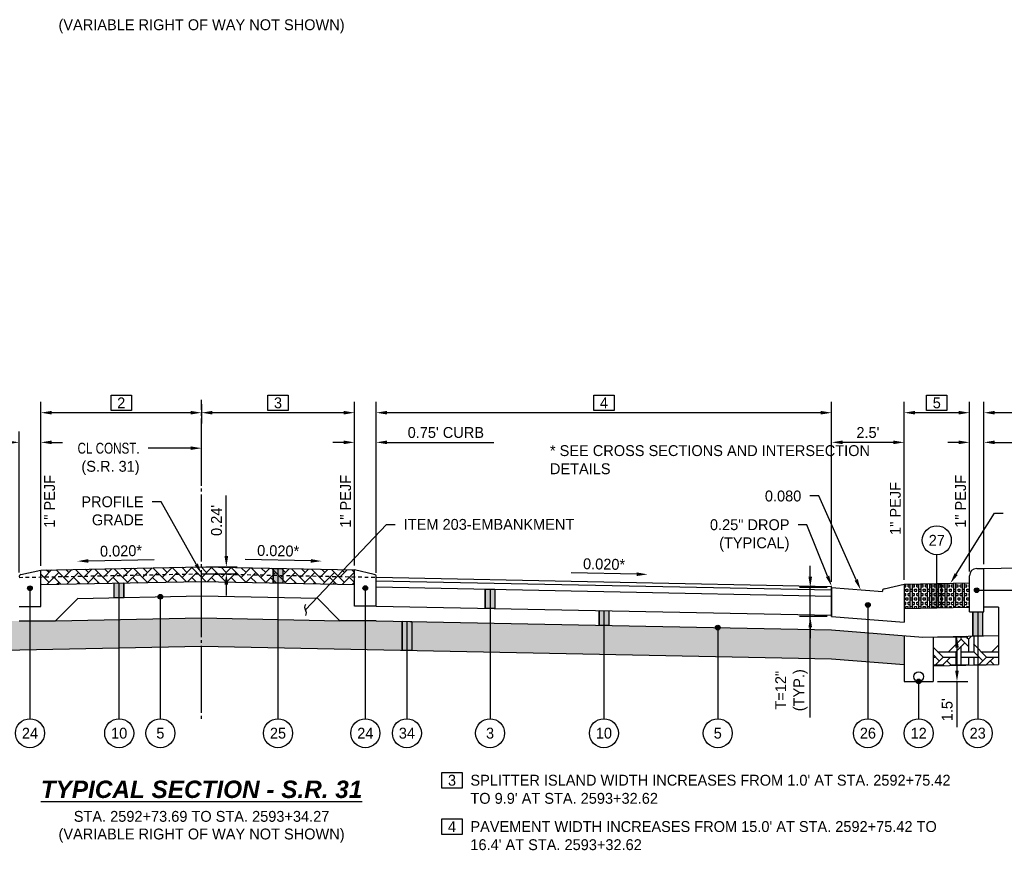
# Model space of a CAD drawing. Header units: feet. Extents: x 904 to 1979, y -2403 to -1843.
# Tile 24 of 34: x 1876 to 1910, y -2009 to -1980. Entities that reach past the tile are written whole.
import ezdxf
from ezdxf import colors
from ezdxf.entities.mleader import LeaderData, LeaderLine
from ezdxf.math import Vec2, Vec3

# ---------------------------------------------------------------- set-up
doc = ezdxf.new("R2010")
doc.units = ezdxf.units.FT
doc.header["$MEASUREMENT"] = 0
doc.linetypes.add('cl', pattern=[5, 0.09375, -0.09375, 4.625, -0.09375, 0.09375])
doc.linetypes.add('HIDDEN', pattern=[0.375, 0.25, -0.125])
for name, color, linetype in [('GE_P_CL', 180, 'cl'), ('RD_P_Text', 1, 'Continuous'), ('SC_Shading1', 247, 'Continuous'), ('SC_Shading1_Resurfacing', 247, 'Continuous')]:
    doc.layers.add(name, color=color, linetype=linetype)
doc.styles.add('Slanted-Normal', font='font31.shx', dxfattribs={"height": 0.1})
doc.styles.get("Standard").update_dxf_attribs({"font": 'font31.shx'})
doc.dimstyles.new('COEC', dxfattribs={"dimscale": 13.9, "dimtxt": 0.18, "dimasz": 0.18, "dimexe": 0.18, "dimexo": 0.0625, "dimgap": 0.09, "dimtad": 1, "dimzin": 0, "dimdsep": 46, "dimtxsty": 'Standard', "dimcen": 0.09, "dimclrd": 256, "dimclre": 256, "dimclrt": 256, "dimaunit": 1, "dimadec": 4, "dimazin": 0, "dimtfac": 1, "dimtofl": 0, "dimtmove": 0, "dimatfit": 3, "dimfxl": 1, "dimtolj": 1, "dimtzin": 0, "dimlwd": -1, "dimlwe": -1, "dimarcsym": 0})

# ---------------------------------------------------------------- blocks, each defined once
blk = doc.blocks.new('*D1155')
at = {"layer": 'Defpoints', "color": 0, "transparency": 16777216}
for p in [(1907.59, -2001.523), (1908.411, -2001.523), (1907.59, -2003.059)]:
    blk.add_point(p, dxfattribs=at)
at = {"layer": 'RD_P_Text', "transparency": 16777216}
for p, q in [((1907.74, -2001.523), (1908.786, -2001.523)), ((1908.411, -2001.898), (1908.411, -2002.684)), ((1907.74, -2003.059), (1908.786, -2003.059)), ((1908.411, -2003.059), (1908.411, -2004.635))]:
    blk.add_line(p, q, dxfattribs=at)
for points in [[(1908.348, -2001.898), (1908.473, -2001.898), (1908.411, -2001.523)], [(1908.348, -2002.684), (1908.473, -2002.684), (1908.411, -2003.059)]]:
    blk.add_solid(points, dxfattribs=at)
at = {"layer": 'RD_P_Text', "transparency": 16777216, "insert": (1908.073, -2004.035), "char_height": 0.375, "attachment_point": 5, "rotation": 90}
blk.add_mtext("\\A1;1.5'", dxfattribs=at)
blk = doc.blocks.new('*D1157')
at = {"layer": 'Defpoints', "color": 0, "transparency": 16777216}
for p in [(1882.37, -1999.11), (1883.224, -1999.11), (1882.37, -1999.345)]:
    blk.add_point(p, dxfattribs=at)
at = {"layer": 'RD_P_Text', "transparency": 16777216}
for p, q in [((1883.224, -1998.735), (1883.224, -1996.652)), ((1882.52, -1999.11), (1883.599, -1999.11)), ((1882.52, -1999.345), (1883.599, -1999.345)), ((1883.224, -1999.72), (1883.224, -2000.095))]:
    blk.add_line(p, q, dxfattribs=at)
for points in [[(1883.161, -1998.735), (1883.286, -1998.735), (1883.224, -1999.11)], [(1883.161, -1999.72), (1883.286, -1999.72), (1883.224, -1999.345)]]:
    blk.add_solid(points, dxfattribs=at)
at = {"layer": 'RD_P_Text', "transparency": 16777216, "insert": (1882.886, -1997.506), "char_height": 0.375, "attachment_point": 5, "rotation": 90}
blk.add_mtext("\\A1;0.24'", dxfattribs=at)
blk = doc.blocks.new('*D1160')
at = {"layer": 'Defpoints', "color": 0, "transparency": 16777216}
for p in [(1882.37, -1993.345), (1876.83, -1993.791), (1876.83, -1999.221)]:
    blk.add_point(p, dxfattribs=at)
at = {"layer": 'RD_P_Text', "transparency": 16777216}
for p, q in [((1876.83, -1999.071), (1876.83, -1993.416)), ((1882.37, -1993.495), (1882.37, -1994.166)), ((1881.995, -1993.791), (1877.205, -1993.791))]:
    blk.add_line(p, q, dxfattribs=at)
for points in [[(1877.205, -1993.728), (1877.205, -1993.853), (1876.83, -1993.791)], [(1881.995, -1993.728), (1881.995, -1993.853), (1882.37, -1993.791)]]:
    blk.add_solid(points, dxfattribs=at)
at = {"layer": 'RD_P_Text', "transparency": 16777216, "insert": (1879.6, -1993.453), "char_height": 0.375, "attachment_point": 5}
blk.add_mtext('\\A1;2', dxfattribs=at)
blk = doc.blocks.new('*D1161')
at = {"layer": 'Defpoints', "color": 0, "transparency": 16777216}
for p in [(1882.37, -1993.345), (1882.37, -1993.791), (1887.64, -1999.215)]:
    blk.add_point(p, dxfattribs=at)
at = {"layer": 'RD_P_Text', "transparency": 16777216}
for p, q in [((1882.37, -1993.495), (1882.37, -1994.166)), ((1887.64, -1999.065), (1887.64, -1993.416)), ((1887.265, -1993.791), (1882.745, -1993.791))]:
    blk.add_line(p, q, dxfattribs=at)
for points in [[(1882.745, -1993.728), (1882.745, -1993.853), (1882.37, -1993.791)], [(1887.265, -1993.728), (1887.265, -1993.853), (1887.64, -1993.791)]]:
    blk.add_solid(points, dxfattribs=at)
at = {"layer": 'RD_P_Text', "transparency": 16777216, "insert": (1885.005, -1993.453), "char_height": 0.375, "attachment_point": 5}
blk.add_mtext('\\A1;3', dxfattribs=at)
blk = doc.blocks.new('*D1162')
at = {"layer": 'Defpoints', "color": 0, "transparency": 16777216}
for p in [(1876.08, -1994.813), (1876.08, -1999.454), (1876.83, -1999.221)]:
    blk.add_point(p, dxfattribs=at)
at = {"layer": 'RD_P_Text', "transparency": 16777216}
for p, q in [((1876.08, -1999.304), (1876.08, -1994.438)), ((1876.83, -1999.071), (1876.83, -1994.438)), ((1875.705, -1994.813), (1872.027, -1994.813)), ((1877.205, -1994.813), (1877.58, -1994.813))]:
    blk.add_line(p, q, dxfattribs=at)
for points in [[(1875.705, -1994.751), (1875.705, -1994.876), (1876.08, -1994.813)], [(1877.205, -1994.751), (1877.205, -1994.876), (1876.83, -1994.813)]]:
    blk.add_solid(points, dxfattribs=at)
at = {"layer": 'RD_P_Text', "transparency": 16777216, "insert": (1873.678, -1994.476), "char_height": 0.375, "attachment_point": 5}
blk.add_mtext("\\A1;0.75' CURB", dxfattribs=at)
blk = doc.blocks.new('*D1163')
at = {"layer": 'Defpoints', "color": 0, "transparency": 16777216}
for p in [(1887.64, -1994.813), (1887.64, -1999.215), (1888.39, -1999.465)]:
    blk.add_point(p, dxfattribs=at)
at = {"layer": 'RD_P_Text', "transparency": 16777216}
for p, q in [((1887.64, -1999.065), (1887.64, -1994.438)), ((1888.39, -1999.315), (1888.39, -1994.438)), ((1887.265, -1994.813), (1886.89, -1994.813)), ((1888.765, -1994.813), (1892.443, -1994.813))]:
    blk.add_line(p, q, dxfattribs=at)
for points in [[(1887.265, -1994.751), (1887.265, -1994.876), (1887.64, -1994.813)], [(1888.765, -1994.751), (1888.765, -1994.876), (1888.39, -1994.813)]]:
    blk.add_solid(points, dxfattribs=at)
at = {"layer": 'RD_P_Text', "transparency": 16777216, "insert": (1890.791, -1994.476), "char_height": 0.375, "attachment_point": 5}
blk.add_mtext("\\A1;0.75' CURB", dxfattribs=at)
blk = doc.blocks.new('*D1165')
at = {"layer": 'Defpoints', "color": 0, "transparency": 16777216}
for p in [(1888.39, -1993.791), (1888.39, -1999.465), (1904.09, -1999.779)]:
    blk.add_point(p, dxfattribs=at)
at = {"layer": 'RD_P_Text', "transparency": 16777216}
for p, q in [((1888.39, -1999.315), (1888.39, -1993.416)), ((1904.09, -1999.629), (1904.09, -1993.416)), ((1903.715, -1993.791), (1888.765, -1993.791))]:
    blk.add_line(p, q, dxfattribs=at)
for points in [[(1888.765, -1993.728), (1888.765, -1993.853), (1888.39, -1993.791)], [(1903.715, -1993.728), (1903.715, -1993.853), (1904.09, -1993.791)]]:
    blk.add_solid(points, dxfattribs=at)
at = {"layer": 'RD_P_Text', "transparency": 16777216, "insert": (1896.24, -1993.453), "char_height": 0.375, "attachment_point": 5}
blk.add_mtext('\\A1;4', dxfattribs=at)
blk = doc.blocks.new('*D1170')
at = {"layer": 'Defpoints', "color": 0, "transparency": 16777216}
for p in [(1904.09, -1994.813), (1904.09, -1999.779), (1906.59, -1999.709)]:
    blk.add_point(p, dxfattribs=at)
at = {"layer": 'RD_P_Text', "transparency": 16777216}
for p, q in [((1904.09, -1999.629), (1904.09, -1994.438)), ((1906.59, -1999.559), (1906.59, -1994.438)), ((1906.215, -1994.813), (1904.465, -1994.813))]:
    blk.add_line(p, q, dxfattribs=at)
for points in [[(1904.465, -1994.751), (1904.465, -1994.876), (1904.09, -1994.813)], [(1906.215, -1994.751), (1906.215, -1994.876), (1906.59, -1994.813)]]:
    blk.add_solid(points, dxfattribs=at)
at = {"layer": 'RD_P_Text', "transparency": 16777216, "insert": (1905.34, -1994.476), "char_height": 0.375, "attachment_point": 5}
blk.add_mtext("\\A1;2.5'", dxfattribs=at)
blk = doc.blocks.new('*D1171')
at = {"layer": 'Defpoints', "color": 0, "transparency": 16777216}
for p in [(1906.59, -1993.791), (1908.84, -1999.414), (1906.59, -1999.709)]:
    blk.add_point(p, dxfattribs=at)
at = {"layer": 'RD_P_Text', "transparency": 16777216}
for p, q in [((1906.59, -1999.559), (1906.59, -1993.416)), ((1908.84, -1999.264), (1908.84, -1993.416)), ((1908.465, -1993.791), (1906.965, -1993.791))]:
    blk.add_line(p, q, dxfattribs=at)
for points in [[(1906.965, -1993.728), (1906.965, -1993.853), (1906.59, -1993.791)], [(1908.465, -1993.728), (1908.465, -1993.853), (1908.84, -1993.791)]]:
    blk.add_solid(points, dxfattribs=at)
at = {"layer": 'RD_P_Text', "transparency": 16777216, "insert": (1907.715, -1993.453), "char_height": 0.375, "attachment_point": 5}
blk.add_mtext('\\A1;5', dxfattribs=at)
blk = doc.blocks.new('*D1172')
at = {"layer": 'Defpoints', "color": 0, "transparency": 16777216}
for p in [(1909.34, -1993.791), (1915.34, -1999.044), (1909.34, -1999.164)]:
    blk.add_point(p, dxfattribs=at)
at = {"layer": 'RD_P_Text', "transparency": 16777216}
for p, q in [((1909.34, -1999.014), (1909.34, -1993.416)), ((1915.34, -1998.894), (1915.34, -1993.416)), ((1914.965, -1993.791), (1909.715, -1993.791))]:
    blk.add_line(p, q, dxfattribs=at)
for points in [[(1909.715, -1993.728), (1909.715, -1993.853), (1909.34, -1993.791)], [(1914.965, -1993.728), (1914.965, -1993.853), (1915.34, -1993.791)]]:
    blk.add_solid(points, dxfattribs=at)
at = {"layer": 'RD_P_Text', "transparency": 16777216, "insert": (1912.34, -1993.453), "char_height": 0.375, "attachment_point": 5}
blk.add_mtext("\\A1;6.0'", dxfattribs=at)
blk = doc.blocks.new('*D1173')
at = {"layer": 'Defpoints', "color": 0, "transparency": 16777216}
for p in [(1908.84, -1994.813), (1908.84, -1999.215), (1909.34, -1999.164)]:
    blk.add_point(p, dxfattribs=at)
at = {"layer": 'RD_P_Text', "transparency": 16777216}
for p, q in [((1908.84, -1999.065), (1908.84, -1994.438)), ((1909.34, -1999.014), (1909.34, -1994.438)), ((1908.465, -1994.813), (1908.09, -1994.813)), ((1909.715, -1994.813), (1913.234, -1994.813))]:
    blk.add_line(p, q, dxfattribs=at)
for points in [[(1908.465, -1994.751), (1908.465, -1994.876), (1908.84, -1994.813)], [(1909.715, -1994.751), (1909.715, -1994.876), (1909.34, -1994.813)]]:
    blk.add_solid(points, dxfattribs=at)
at = {"layer": 'RD_P_Text', "transparency": 16777216, "insert": (1911.741, -1994.476), "char_height": 0.375, "attachment_point": 5}
blk.add_mtext("\\A1;0.5' CURB", dxfattribs=at)
blk = doc.blocks.new('*D1177')
at = {"layer": 'Defpoints', "color": 0, "transparency": 16777216}
for p in [(1903.353, -1999.819), (1904.09, -1999.819), (1904.09, -2000.819)]:
    blk.add_point(p, dxfattribs=at)
at = {"layer": 'RD_P_Text', "transparency": 16777216}
for p, q in [((1903.353, -1999.444), (1903.353, -1999.069)), ((1903.94, -1999.819), (1902.978, -1999.819)), ((1903.353, -2000.819), (1903.353, -1999.819)), ((1903.94, -2000.819), (1902.978, -2000.819)), ((1903.353, -2004.304), (1903.353, -2000.819)), ((1903.353, -2001.194), (1903.353, -2001.569))]:
    blk.add_line(p, q, dxfattribs=at)
for points in [[(1903.291, -1999.444), (1903.416, -1999.444), (1903.353, -1999.819)], [(1903.291, -2001.194), (1903.416, -2001.194), (1903.353, -2000.819)]]:
    blk.add_solid(points, dxfattribs=at)
at = {"layer": 'RD_P_Text', "transparency": 16777216, "insert": (1902.703, -2003.362), "char_height": 0.375, "attachment_point": 5, "rotation": 90}
blk.add_mtext('\\A1;T=12"\\P(TYP.)', dxfattribs=at)
blk = doc.blocks.new('_Integral')
at = {"color": 0, "linetype": 'ByBlock', "lineweight": -2}
for centre, start, end in [((0.445, -0.091), 102, 168), ((-0.445, 0.091), 282, 348)]:
    blk.add_arc(centre, 0.454, start, end, dxfattribs=at)

msp = doc.modelspace()

# ---------------------------------------------------------------- hatches: boundary and pattern name
at = {"layer": 'RD_P_Text'}
h = msp.add_hatch(color=256, dxfattribs=at)
h.dxf.hatch_style = 1
h.paths.add_polyline_path([(1884.838, -1999.159), (1885.171, -1999.166), (1885.171, -1999.666), (1884.838, -1999.659)])
h = msp.add_hatch(color=256, dxfattribs=at)
h.dxf.hatch_style = 1
edge = h.paths.add_edge_path()
edge.add_arc((1876.455, -1999.845), 0.08, 0, 360)
h = msp.add_hatch(color=256, dxfattribs=at)
h.dxf.hatch_style = 1
h.paths.add_polyline_path([(1879.363, -1999.67), (1879.696, -1999.663), (1879.696, -2000.163), (1879.363, -2000.17)])
h = msp.add_hatch(color=256, dxfattribs=at)
h.dxf.hatch_style = 1
edge = h.paths.add_edge_path()
edge.add_arc((1888.015, -1999.84), 0.08, 0, 360)
h = msp.add_hatch(color=256, dxfattribs=at)
h.dxf.hatch_style = 1
h.paths.add_polyline_path([(1907.548, -1999.69), (1907.881, -1999.684), (1907.881, -2000.517), (1907.548, -2000.523)])
h = msp.add_hatch(color=256, dxfattribs=at)
h.dxf.hatch_style = 1
edge = h.paths.add_edge_path()
edge.add_arc((1880.95, -2000.138), 0.08, 180, 540, ccw=False)
h = msp.add_hatch(color=256, dxfattribs=at)
h.dxf.hatch_style = 1
h.paths.add_polyline_path([(1892.148, -1999.874), (1892.481, -1999.881), (1892.481, -2000.547), (1892.148, -2000.54)])
h = msp.add_hatch(color=256, dxfattribs=at)
h.dxf.hatch_style = 1
edge = h.paths.add_edge_path()
edge.add_arc((1909.09, -1999.914), 0.08, 180, 540, ccw=False)
h = msp.add_hatch(color=256, dxfattribs=at)
h.dxf.hatch_style = 1
edge = h.paths.add_edge_path()
edge.add_arc((1905.34, -2000.419), 0.08, 180, 540, ccw=False)
h = msp.add_hatch(color=256, dxfattribs=at)
h.dxf.hatch_style = 1
h.paths.add_polyline_path([(1896.406, -2000.625), (1896.406, -2001.125), (1896.073, -2001.118), (1896.073, -2000.618)])
h = msp.add_hatch(color=256, dxfattribs=at)
h.dxf.hatch_style = 1
h.paths.add_polyline_path([(1908.959, -2000.664), (1909.292, -2000.664), (1909.292, -2001.489), (1908.959, -2001.495)])
h = msp.add_hatch(color=256, dxfattribs=at)
h.dxf.hatch_style = 1
h.paths.add_polyline_path([(1889.282, -2000.983), (1889.614, -2000.989), (1889.614, -2001.989), (1889.282, -2001.983)])
h = msp.add_hatch(color=256, dxfattribs=at)
h.dxf.hatch_style = 1
edge = h.paths.add_edge_path()
edge.add_arc((1900.165, -2001.2), 0.08, 180, 540, ccw=False)
h = msp.add_hatch(color=256, dxfattribs=at)
h.dxf.hatch_style = 1
edge = h.paths.add_edge_path()
edge.add_arc((1907.09, -2003.059), 0.08, 180, 540, ccw=False)
at = {"layer": 'SC_Shading1'}
h = msp.add_hatch(dxfattribs=at)
h.set_pattern_fill('WICKER', color=256, scale=1.5)
h.set_pattern_definition([(0, (-39.2884, 30.747), (0, 1.5), [0.439335, -0.257355, 0.621315, -0.18198]), (0, (-39.2884, 30.5651), (0, 1.5), [0.621315, -0.257355, 0.439335, -0.18198]), (0, (-38.8491, 31.6258), (0, 1.5), [0.621315, -0.257355, 0.439335, -0.18198]), (0, (-38.8491, 31.8077), (0, 1.5), [0.439335, -0.257355, 0.621315, -0.18198]), (90, (-39.031, 30.747), (-1.5, 9e-17), [0.439335, -0.257355, 0.621315, -0.18198]), (90, (-38.8491, 30.747), (-1.5, 9e-17), [0.621315, -0.257355, 0.439335, -0.18198]), (90, (-37.9704, 31.0044), (-1.5, 9e-17), [0.621315, -0.18198, 0.439335, -0.257355]), (90, (-37.7884, 31.1864), (-1.5, 9e-17), [0.439335, -0.18198, 0.621315, -0.257355]), (135, (-38.5384, 30.4364), (-1.4999962, -1.4999962), [0.439335, -0.257355, 0.36396, -0.257355, 0.621315, -0.18198]), (135, (-38.4097, 30.565), (-1.4999962, -1.4999962), [0.621315, -0.257355, 0.36396, -0.257355, 0.439335, -0.18198]), (135, (-37.531, 30.929), (-1.4999962, -1.4999962), [0.36396, -0.257355, 0.621315, -0.18198, 0.439335, -0.257355]), (135, (-37.531, 31.1864), (-1.4999962, -1.4999962), [0.36396, -0.257355, 0.439335, -0.18198, 0.621315, -0.257355]), (45, (-38.4097, 30.3077), (-1.4999962, 1.4999962), [0.36396, -0.257355, 0.439335, -0.18198, 0.621315, -0.257355]), (45, (-38.667, 30.3077), (-1.4999962, 1.4999962), [0.36396, -0.257355, 0.621315, -0.18198, 0.439335, -0.257355]), (45, (-39.4704, 30.747), (-1.4999962, 1.4999962), [0.439335, -0.18198, 0.621315, -0.257355, 0.36396, -0.257355]), (45, (-39.7278, 30.747), (-1.4999962, 1.4999962), [0.621315, -0.18198, 0.439335, -0.257355, 0.36396, -0.257355])])
h.paths.add_polyline_path([(1856.53, -2002.511), (1859.03, -2002.311), (1882.37, -2001.844), (1904.09, -2002.279), (1906.59, -2002.479), (1906.59, -2001.479), (1904.09, -2001.279), (1888.39, -2000.965), (1887.14, -2000.965), (1882.37, -2000.869), (1877.33, -2000.97), (1876.08, -2000.97), (1859.03, -2001.311), (1856.53, -2001.511)])
h = msp.add_hatch(dxfattribs=at)
h.set_pattern_fill('WICKER', color=256, scale=1.5)
h.set_pattern_definition([(0, (-35.4414, 30.4558), (0, 1.5), [0.439335, -0.257355, 0.621315, -0.18198]), (0, (-35.4414, 30.2739), (0, 1.5), [0.621315, -0.257355, 0.439335, -0.18198]), (0, (-35.002, 31.3345), (0, 1.5), [0.621315, -0.257355, 0.439335, -0.18198]), (0, (-35.002, 31.5165), (0, 1.5), [0.439335, -0.257355, 0.621315, -0.18198]), (90, (-35.184, 30.4558), (-1.5, 9e-17), [0.439335, -0.257355, 0.621315, -0.18198]), (90, (-35.002, 30.4558), (-1.5, 9e-17), [0.621315, -0.257355, 0.439335, -0.18198]), (90, (-34.1233, 30.7132), (-1.5, 9e-17), [0.621315, -0.18198, 0.439335, -0.257355]), (90, (-33.9414, 30.8952), (-1.5, 9e-17), [0.439335, -0.18198, 0.621315, -0.257355]), (135, (-34.6914, 30.1452), (-1.4999962, -1.4999962), [0.439335, -0.257355, 0.36396, -0.257355, 0.621315, -0.18198]), (135, (-34.5627, 30.2739), (-1.4999962, -1.4999962), [0.621315, -0.257355, 0.36396, -0.257355, 0.439335, -0.18198]), (135, (-33.684, 30.6378), (-1.4999962, -1.4999962), [0.36396, -0.257355, 0.621315, -0.18198, 0.439335, -0.257355]), (135, (-33.684, 30.8952), (-1.4999962, -1.4999962), [0.36396, -0.257355, 0.439335, -0.18198, 0.621315, -0.257355]), (45, (-34.5627, 30.0165), (-1.4999962, 1.4999962), [0.36396, -0.257355, 0.439335, -0.18198, 0.621315, -0.257355]), (45, (-34.82, 30.0165), (-1.4999962, 1.4999962), [0.36396, -0.257355, 0.621315, -0.18198, 0.439335, -0.257355]), (45, (-35.6233, 30.4558), (-1.4999962, 1.4999962), [0.439335, -0.18198, 0.621315, -0.257355, 0.36396, -0.257355]), (45, (-35.8807, 30.4558), (-1.4999962, 1.4999962), [0.621315, -0.18198, 0.439335, -0.257355, 0.36396, -0.257355])])
h.paths.add_polyline_path([(1907.59, -2002.523), (1909.84, -2002.478), (1909.84, -2001.478), (1907.59, -2001.523)])
at = {"layer": 'SC_Shading1_Resurfacing'}
h = msp.add_hatch(dxfattribs=at)
h.set_pattern_fill('AR-HBONE', color=256, scale=0.06)
h.paths.add_polyline_path([(1882.37, -1999.11), (1876.83, -1999.221), (1876.83, -1999.721), (1882.37, -1999.61), (1887.64, -1999.715), (1887.64, -1999.215)])
at = {"layer": 'SC_Shading1_Resurfacing', "true_color": 0x7ac1d6}
h = msp.add_hatch(dxfattribs=at)
h.set_pattern_fill('BOX', color=133, scale=0.3)
h.paths.add_polyline_path([(1906.59, -1999.709), (1906.59, -2000.543), (1908.84, -2000.498), (1908.84, -1999.664)])

# ---------------------------------------------------------------- linework, layer by layer
at = {"layer": 'GE_P_CL', "ltscale": 0.5, "flags": 128}
msp.add_lwpolyline([(1882.37, -2004.345), (1882.37, -1993.345)], dxfattribs=at)
at = {"layer": 'RD_P_Text'}
for points in [[(1879.25, -1993.186), (1879.95, -1993.186), (1879.95, -1993.72), (1879.25, -1993.72)], [(1884.655, -1993.186), (1885.355, -1993.186), (1885.355, -1993.72), (1884.655, -1993.72)], [(1895.89, -1993.186), (1896.59, -1993.186), (1896.59, -1993.72), (1895.89, -1993.72)], [(1907.365, -1993.186), (1908.065, -1993.186), (1908.065, -1993.72), (1907.365, -1993.72)], [(1890.653, -2006.202), (1891.353, -2006.202), (1891.353, -2006.735), (1890.653, -2006.735)], [(1890.653, -2007.801), (1891.353, -2007.801), (1891.353, -2008.334), (1890.653, -2008.334)]]:
    msp.add_lwpolyline(points, close=True, dxfattribs=at)
at = {"layer": 'RD_P_Text', "flags": 128}
for points in [[(1907.715, -2000.52), (1907.715, -1998.691)], [(1876.83, -1999.221), (1882.37, -1999.11)], [(1882.37, -1999.11), (1887.64, -1999.215)], [(1909.34, -1999.164), (1915.34, -1999.044)], [(1876.145, -1999.373), (1876.83, -1999.221)], [(1884.838, -1999.159), (1884.838, -1999.659)], [(1884.838, -1999.159), (1885.171, -1999.166), (1885.171, -1999.666), (1884.838, -1999.659), (1884.838, -1999.159)], [(1885.005, -1999.163), (1885.005, -2004.345)], [(1885.171, -1999.166), (1885.171, -1999.666)], [(1888.325, -1999.368), (1887.64, -1999.215)], [(1888.39, -1999.465), (1904.09, -1999.779)], [(1909.09, -1999.164), (1909.34, -1999.164)], [(1876.83, -1999.721), (1882.37, -1999.61)], [(1879.363, -1999.67), (1879.696, -1999.663), (1879.696, -2000.163), (1879.363, -2000.17), (1879.363, -1999.67)], [(1882.37, -1999.61), (1887.64, -1999.715)], [(1888.39, -1999.59), (1904.09, -1999.904)], [(1888.39, -1999.799), (1904.09, -2000.113)], [(1904.09, -1999.819), (1905.84, -1999.959)], [(1904.09, -1999.819), (1904.09, -2000.819)], [(1905.905, -1999.862), (1906.59, -1999.709)], [(1906.59, -1999.709), (1908.84, -1999.664)], [(1906.59, -1999.709), (1906.59, -2001.019)], [(1907.548, -1999.69), (1907.881, -1999.684), (1907.881, -2000.517), (1907.548, -2000.523), (1907.548, -1999.69)], [(1907.548, -2000.523), (1907.548, -1999.69)], [(1907.881, -2000.517), (1907.881, -1999.684)], [(1908.84, -2000.498), (1908.84, -1999.664)], [(1876.455, -1999.845), (1876.455, -2004.345)], [(1878.105, -2000.195), (1882.37, -2000.11)], [(1882.37, -2000.11), (1886.365, -2000.19)], [(1888.015, -1999.84), (1888.015, -2004.345)], [(1892.148, -1999.874), (1892.148, -2000.54)], [(1892.148, -1999.874), (1892.481, -1999.881), (1892.481, -2000.547), (1892.148, -2000.54), (1892.148, -1999.874)], [(1892.315, -1999.877), (1892.315, -2004.345)], [(1892.481, -1999.881), (1892.481, -2000.547)], [(1905.84, -1999.959), (1905.84, -1999.943)], [(1909.09, -1999.914), (1910.745, -1999.914)], [(1876.08, -2000.471), (1876.83, -2000.471)], [(1877.33, -2000.97), (1878.113, -2000.186)], [(1887.14, -2000.965), (1886.365, -2000.19)], [(1888.39, -2000.465), (1887.64, -2000.465)], [(1888.39, -2000.465), (1904.09, -2000.779)], [(1905.34, -2000.419), (1905.34, -2004.345)], [(1906.59, -2000.543), (1908.84, -2000.498)], [(1909.84, -2000.498), (1909.34, -2000.498)], [(1909.84, -2000.498), (1909.84, -2001.478)], [(1896.073, -2000.618), (1896.073, -2001.118)], [(1896.406, -2000.625), (1896.406, -2001.125), (1896.073, -2001.118), (1896.073, -2000.618), (1896.406, -2000.625)], [(1896.24, -2000.622), (1896.24, -2004.345)], [(1896.406, -2000.625), (1896.406, -2001.125)], [(1904.09, -2000.819), (1906.59, -2001.019)], [(1908.84, -2000.664), (1909.34, -2000.664)], [(1908.959, -2000.664), (1908.959, -2001.495)], [(1908.959, -2000.664), (1909.292, -2000.664), (1909.292, -2001.489), (1908.959, -2001.495), (1908.959, -2000.664)], [(1909.125, -2000.664), (1909.125, -2004.345)], [(1909.292, -2000.664), (1909.292, -2001.489)], [(1876.08, -2000.97), (1877.33, -2000.97)], [(1877.33, -2000.97), (1882.37, -2000.869)], [(1882.37, -2000.869), (1887.14, -2000.965)], [(1888.39, -2000.965), (1887.14, -2000.965)], [(1888.39, -2000.965), (1904.09, -2001.279)], [(1889.282, -2000.983), (1889.282, -2001.983)], [(1889.282, -2000.983), (1889.614, -2000.989), (1889.614, -2001.989), (1889.282, -2001.983), (1889.282, -2000.983)], [(1889.448, -2000.986), (1889.448, -2004.345)], [(1889.614, -2000.989), (1889.614, -2001.989)], [(1900.165, -2001.2), (1900.165, -2004.345)], [(1904.09, -2001.279), (1907.23, -2001.53)], [(1906.59, -2001.479), (1906.59, -2003.059)], [(1907.23, -2001.53), (1909.84, -2001.478)], [(1907.59, -2001.523), (1907.59, -2003.059)], [(1909.84, -2001.478), (1909.84, -2002.478)], [(1859.03, -2002.311), (1882.37, -2001.844)], [(1882.37, -2001.844), (1904.09, -2002.279)], [(1904.09, -2002.279), (1906.59, -2002.479)], [(1907.59, -2002.523), (1909.84, -2002.478)], [(1906.59, -2003.059), (1907.59, -2003.059)], [(1907.09, -2003.059), (1907.09, -2004.345)]]:
    msp.add_lwpolyline(points, dxfattribs=at)
at = {"layer": 'RD_P_Text', "linetype": 'ByBlock', "lineweight": -2}
for points in [[(1878.468, -1998.904), (1880.732, -1998.858)], [(1886.137, -1998.901), (1883.873, -1998.856)], [(1897.372, -1999.361), (1895.108, -1999.315)]]:
    msp.add_lwpolyline(points, dxfattribs=at)
at = {"layer": 'RD_P_Text', "linetype": 'HIDDEN', "ltscale": 0.5, "flags": 128}
for points in [[(1876.08, -1999.471), (1882.37, -1999.345)], [(1882.37, -1999.345), (1888.39, -1999.465)]]:
    msp.add_lwpolyline(points, dxfattribs=at)
at = {"layer": 'RD_P_Text', "ltscale": 0.5, "flags": 128}
for points in [[(1876.83, -2000.471), (1876.83, -1999.221)], [(1887.64, -2000.465), (1887.64, -1999.215)], [(1888.39, -2000.465), (1888.39, -1999.449)], [(1908.84, -2000.664), (1908.84, -1999.414)], [(1909.34, -2000.664), (1909.34, -1999.164)], [(1879.363, -2000.17), (1879.363, -1999.67)], [(1879.53, -2004.345), (1879.53, -1999.667)], [(1879.696, -2000.163), (1879.696, -1999.663)], [(1904.09, -2000.819), (1904.09, -1999.779)], [(1880.95, -2004.345), (1880.95, -2000.138)]]:
    msp.add_lwpolyline(points, dxfattribs=at)
at = {"layer": 'RD_P_Text'}
for centre, radius in [((1907.715, -1998.191), 0.5), ((1876.455, -1999.845), 0.08), ((1888.015, -1999.84), 0.08), ((1880.95, -2000.138), 0.08), ((1909.09, -1999.914), 0.08), ((1905.34, -2000.419), 0.08), ((1900.165, -2001.2), 0.08), ((1907.09, -2002.893), 0.166), ((1907.09, -2003.059), 0.08), ((1876.455, -2004.845), 0.5), ((1879.53, -2004.845), 0.5), ((1880.95, -2004.845), 0.5), ((1885.005, -2004.845), 0.5), ((1888.015, -2004.845), 0.5), ((1889.448, -2004.845), 0.5), ((1892.315, -2004.845), 0.5), ((1896.24, -2004.845), 0.5), ((1900.165, -2004.845), 0.5), ((1905.34, -2004.845), 0.5), ((1907.09, -2004.845), 0.5), ((1909.125, -2004.845), 0.5)]:
    msp.add_circle(centre, radius, dxfattribs=at)
at = {"layer": 'RD_P_Text', "ltscale": 0.5}
for centre, radius, start, end in [((1876.163, -1999.454), 0.0833, 102.5312, 180), ((1888.307, -1999.449), 0.0833, 0, 77.4688), ((1909.09, -1999.414), 0.25, 90, 180)]:
    msp.add_arc(centre, radius, start, end, dxfattribs=at)
at = {"layer": 'RD_P_Text'}
msp.add_arc((1905.923, -1999.943), 0.0833, 102.5291, 180, dxfattribs=at)
for points in [[(1878.469, -1998.966), (1878.093, -1998.911), (1878.467, -1998.841)], [(1886.135, -1998.964), (1886.512, -1998.909), (1886.138, -1998.839)], [(1897.37, -1999.423), (1897.747, -1999.368), (1897.373, -1999.298)]]:
    msp.add_solid(points, dxfattribs=at)

# ---------------------------------------------------------------- texts
for s, width, heights, insert, char_height, attachment_point in [('(VARIABLE RIGHT OF WAY NOT SHOWN)', 34.83485, [0], (1882.37, -1980.467), 0.375, 5), ('* SEE CROSS SECTIONS AND INTERSECTION DETAILS', 11.61282, [9.075], (1894.379, -1994.911), 0.375, 1), ('27', 34.83485, [0], (1907.715, -1998.191), 0.375, 5), ('24', 34.83485, [0], (1876.455, -2004.845), 0.375, 5), ('\\pxt43;10', 34.83485, [0], (1879.53, -2004.845), 0.375, 5), ('5', 34.83485, [0], (1880.95, -2004.845), 0.375, 5), ('25', 34.83485, [0], (1885.005, -2004.845), 0.375, 5), ('24', 34.83485, [0], (1888.015, -2004.845), 0.375, 5), ('34', 34.83485, [0], (1889.448, -2004.845), 0.375, 5), ('3', 34.83485, [0], (1892.315, -2004.845), 0.375, 5), ('10', 34.83485, [0], (1896.24, -2004.845), 0.375, 5), ('5', 34.83485, [0], (1900.165, -2004.845), 0.375, 5), ('26', 34.83485, [0], (1905.34, -2004.845), 0.375, 5), ('12', 34.83485, [0], (1907.09, -2004.845), 0.375, 5), ('23', 34.83485, [0], (1909.125, -2004.845), 0.375, 5), ('\\pxt43;3', 34.83485, [0], (1891.003, -2006.469), 0.375, 5), ("SPLITTER ISLAND WIDTH INCREASES FROM 1.0' AT STA. 2592+75.42\\PTO 9.9' AT STA. 2593+32.62", 21.75627, [9.075], (1891.637, -2006.278), 0.375, 1), ('{\\fArial|b1|i1|c0|p34;\\LTYPICAL SECTION - S.R. 31}', 34.83485, [0], (1882.37, -2006.783), 0.6, 5), ('STA. 2592+73.69 TO STA. 2593+34.27', 34.83485, [0.375], (1882.37, -2007.715), 0.375, 5), ('\\pxt43;4', 34.83485, [0], (1891.003, -2008.067), 0.375, 5), ("PAVEMENT WIDTH INCREASES FROM 15.0' AT STA. 2592+75.42 TO \\P16.4' AT STA. 2593+32.62", 21.75627, [9.075], (1891.637, -2007.876), 0.375, 1), ('(VARIABLE RIGHT OF WAY NOT SHOWN)', 34.83485, [0], (1882.37, -2008.377), 0.375, 5)]:
    msp.add_mtext_dynamic_manual_height_columns(s, width=width, gutter_width=10, heights=heights, dxfattribs=dict(at, insert=insert, char_height=char_height, attachment_point=attachment_point))
at = {"layer": 'RD_P_Text', "char_height": 0.375, "attachment_point": 5}
for s, width, insert, rotation in [('1" PEJF', 34.83485, (1877.133, -1996.849), 90), ('1" PEJF', 34.83485, (1887.337, -1996.847), 90), ('1" PEJF', 34.83485, (1908.537, -1996.847), 90), ('1" PEJF', 34.83485, (1906.287, -1997.094), 90), ('0.020*', 2.91398, (1879.593, -1998.559), 1.1458), ('0.020*', 2.91398, (1885.011, -1998.556), 358.8542), ('0.020*', 2.91398, (1896.246, -1999.016), 358.8542)]:
    msp.add_mtext_dynamic_manual_height_columns(s, width=width, gutter_width=10, heights=[0], dxfattribs=dict(at, insert=insert, rotation=rotation))

# ---------------------------------------------------------------- dimensions: what is measured, and where the dimension line sits
at = {"layer": 'RD_P_Text'}
for base, p1, p2, text, picture, middle in [((1876.83, -1993.791), (1882.37, -1993.345), (1876.83, -1999.221), '2', '*D1160', (1879.6, -1993.453)), ((1882.37, -1993.791), (1887.64, -1999.215), (1882.37, -1993.345), '3', '*D1161', (1885.005, -1993.453)), ((1888.39, -1993.791), (1904.09, -1999.779), (1888.39, -1999.465), '4', '*D1165', (1896.24, -1993.453)), ((1906.59, -1993.791), (1908.84, -1999.414), (1906.59, -1999.709), '5', '*D1171', (1907.715, -1993.453)), ((1909.34, -1993.791), (1915.34, -1999.044), (1909.34, -1999.164), "6.0'", '*D1172', (1912.34, -1993.453)), ((1876.08, -1994.813), (1876.83, -1999.221), (1876.08, -1999.454), "0.75' CURB", '*D1162', (1873.678, -1994.476)), ((1904.09, -1994.813), (1906.59, -1999.709), (1904.09, -1999.779), "2.5'", '*D1170', (1905.34, -1994.476))]:
    dim = msp.add_linear_dim(base=base, p1=p1, p2=p2, text=text, dimstyle='COEC', override={"dimscale": 3, "dimtxt": 0.125, "dimasz": 0.125, "dimexe": 0.125, "dimexo": 0.05, "dimgap": 0.05}, dxfattribs=at)
    dim.commit()
    dim.dimension.update_dxf_attribs({"geometry": picture, "text_midpoint": middle})
for base, p1, p2, text, picture, middle in [((1887.64, -1994.813), (1888.39, -1999.465), (1887.64, -1999.215), "0.75' CURB", '*D1163', (1890.791, -1994.813)), ((1908.84, -1994.813), (1909.34, -1999.164), (1908.84, -1999.215), "0.5' CURB", '*D1173', (1911.741, -1994.813))]:
    dim = msp.add_linear_dim(base=base, p1=p1, p2=p2, text=text, dimstyle='COEC', override={"dimscale": 3, "dimtxt": 0.125, "dimasz": 0.125, "dimexe": 0.125, "dimexo": 0.05, "dimgap": 0.05}, dxfattribs=at)
    dim.commit()
    dim.dimension.update_dxf_attribs({"geometry": picture, "text_midpoint": middle, "dimtype": 160})
dim = msp.add_linear_dim(base=(1883.224, -1999.11), p1=(1882.37, -1999.345), p2=(1882.37, -1999.11), angle=90, text="0.24'", dimstyle='COEC', override={"dimscale": 3, "dimtxt": 0.125, "dimasz": 0.125, "dimexe": 0.125, "dimexo": 0.05, "dimgap": 0.05}, dxfattribs=at)
dim.commit()
dim.dimension.update_dxf_attribs({"geometry": '*D1157', "text_midpoint": (1882.886, -1997.506)})
for base, p1, p2, text, override, picture, middle in [((1903.353, -1999.819), (1904.09, -2000.819), (1904.09, -1999.819), 'T=12"\\P(TYP.)', {"dimscale": 3, "dimtxt": 0.125, "dimasz": 0.125, "dimexe": 0.125, "dimexo": 0.05, "dimgap": 0.05, "dimtmove": 1}, '*D1177', (1903.682, -2003.362)), ((1908.411, -2001.523), (1907.59, -2003.059), (1907.59, -2001.523), "1.5'", {"dimscale": 3, "dimtxt": 0.125, "dimasz": 0.125, "dimexe": 0.125, "dimexo": 0.05, "dimgap": 0.05}, '*D1155', (1908.411, -2004.035))]:
    dim = msp.add_linear_dim(base=base, p1=p1, p2=p2, angle=90, text=text, dimstyle='COEC', override=override, dxfattribs=at)
    dim.commit()
    dim.dimension.update_dxf_attribs({"geometry": picture, "text_midpoint": middle, "dimtype": 160})

# ---------------------------------------------------------------- leaders
ml = msp.add_multileader_mtext('Standard', dxfattribs=at)
ml.set_content('{\\W0.8;CL CONST.\\P}(S.R. 31)', color=256, style='Slanted-Normal')
ml.set_leader_properties()
ml.build(insert=Vec2(0, 0))
ml.multileader.update_dxf_attribs({"dogleg_length": 0.1, "arrow_head_size": 0.375, "scale": 3})
ctx = ml.context
ctx.base_point, ctx.scale, ctx.char_height, ctx.arrow_head_size, ctx.landing_gap_size, ctx.plane_origin = Vec3(1877.663, -1995.014), 3, 0.375, 0.375, 0.3, Vec3(1882.37, -1995.014)
ctx.text_align_type = 2
notes = []
notes.append((ctx, [(0, (1, 1, 0), (1880.835, -1995.014), (-1, 0), 0.3, [(0, [(1882.37, -1995.014)], 0, [])])]))
ctx.mtext.insert, ctx.mtext.alignment, ctx.mtext.flow_direction = Vec3(1880.235, -1994.827), 3, 5
ml = msp.add_multileader_mtext('Standard', dxfattribs=at)
ml.set_content('PROFILE \\PGRADE', color=256, style='Slanted-Normal')
ml.set_leader_properties()
ml.build(insert=Vec2(0, 0))
ml.multileader.update_dxf_attribs({"dogleg_length": 0.1, "arrow_head_size": 0.375, "scale": 3})
ctx = ml.context
ctx.base_point, ctx.scale, ctx.char_height, ctx.arrow_head_size, ctx.landing_gap_size, ctx.plane_origin = Vec3(1877.813, -1996.862), 3, 0.375, 0.375, 0.3, Vec3(1882.37, -1997.143)
ctx.text_align_type = 2
notes.append((ctx, [(0, (1, 1, 0), (1880.972, -1996.862), (-1, 0), 0.3, [(0, [(1882.37, -1999.345)], 0, [])])]))
ctx.mtext.insert, ctx.mtext.alignment, ctx.mtext.flow_direction = Vec3(1880.372, -1996.674), 3, 5
ml = msp.add_multileader_mtext('Standard', dxfattribs=at)
ml.set_content('0.080', color=256, style='Slanted-Normal')
ml.set_leader_properties()
ml.build(insert=Vec2(0, 0))
ml.multileader.update_dxf_attribs({"dogleg_length": 0.1, "arrow_head_size": 0.375, "scale": 3})
ctx = ml.context
ctx.base_point, ctx.scale, ctx.char_height, ctx.arrow_head_size, ctx.landing_gap_size, ctx.plane_origin = Vec3(1901.16, -1996.663), 3, 0.375, 0.375, 0.3, Vec3(1895.514, -1997.307)
ctx.text_align_type = 2
notes.append((ctx, [(1, (1, 1, 0), (1903.644, -1996.663), (-1, 0), 0.3, [(0, [(1905.09, -1999.899)], 0, [])])]))
ctx.mtext.insert, ctx.mtext.alignment, ctx.mtext.flow_direction = Vec3(1903.044, -1996.476), 3, 5
ml = msp.add_multileader_mtext('Standard', dxfattribs=at)
ml.set_content('0.020', color=256, style='Slanted-Normal')
ml.set_leader_properties()
ml.build(insert=Vec2(0, 0))
ml.multileader.update_dxf_attribs({"dogleg_length": 0.1, "arrow_head_size": 0.375, "scale": 3})
ctx = ml.context
ctx.base_point, ctx.scale, ctx.char_height, ctx.arrow_head_size, ctx.landing_gap_size, ctx.plane_origin = Vec3(1909.999, -1997.252), 3, 0.375, 0.375, 0.3, Vec3(1904.347, -1997.895)
notes.append((ctx, [(0, (1, 1, 0), (1909.699, -1997.252), (1, 0), 0.3, [(0, [(1908.183, -1999.677)], 0, [])])]))
ctx.mtext.insert, ctx.mtext.flow_direction = Vec3(1910.299, -1997.064), 5
ml = msp.add_multileader_mtext('Standard', dxfattribs=at)
ml.set_content('ITEM 203-EMBANKMENT', color=256, style='Slanted-Normal')
ml.set_leader_properties()
ml.set_arrow_properties(name='INTEGRAL')
ml.build(insert=Vec2(0, 0))
ml.multileader.update_dxf_attribs({"dogleg_length": 0.1, "arrow_head_size": 0.375, "scale": 3})
ctx = ml.context
ctx.base_point, ctx.scale, ctx.char_height, ctx.arrow_head_size, ctx.landing_gap_size, ctx.plane_origin = Vec3(1889.04, -1997.643), 3, 0.375, 0.375, 0.3, Vec3(1884.544, -1996.4)
notes.append((ctx, [(0, (1, 1, 0), (1888.74, -1997.643), (1, 0), 0.3, [(0, [(1885.954, -2000.595)], 0, [])])]))
ctx.mtext.insert, ctx.mtext.flow_direction = Vec3(1889.34, -1997.455), 5
ml = msp.add_multileader_mtext('Standard', dxfattribs=at)
ml.set_content('0.25" DROP\\P(TYPICAL)', color=256, style='Slanted-Normal')
ml.set_leader_properties()
ml.build(insert=Vec2(0, 0))
ml.multileader.update_dxf_attribs({"dogleg_length": 0.1, "arrow_head_size": 0.375, "scale": 3})
ctx = ml.context
ctx.base_point, ctx.scale, ctx.char_height, ctx.arrow_head_size, ctx.landing_gap_size, ctx.plane_origin = Vec3(1899.224, -1997.653), 3, 0.375, 0.375, 0.3, Vec3(1894.514, -1997.187)
ctx.text_align_type = 2
notes.append((ctx, [(1, (1, 1, 0), (1903.237, -1997.653), (-1, 0), 0.3, [(0, [(1904.09, -1999.779)], 0, [])])]))
ctx.mtext.insert, ctx.mtext.alignment, ctx.mtext.flow_direction = Vec3(1902.637, -1997.466), 3, 5
for ctx, leaders in notes:
    for number, flags, end, landing, length, lines in leaders:
        leader = LeaderData()
        leader.index, (leader.has_last_leader_line, leader.has_dogleg_vector, leader.attachment_direction) = number, flags
        leader.last_leader_point, leader.dogleg_vector, leader.dogleg_length = Vec3(end), Vec3(landing), length
        for number, points, colour, breaks in lines:
            line = LeaderLine()
            line.index, line.vertices, line.color, line.breaks = number, Vec3.list(points), colors.encode_raw_color(colour), breaks
            leader.lines.append(line)
        ctx.leaders.append(leader)

doc.saveas('drawing.dxf')
